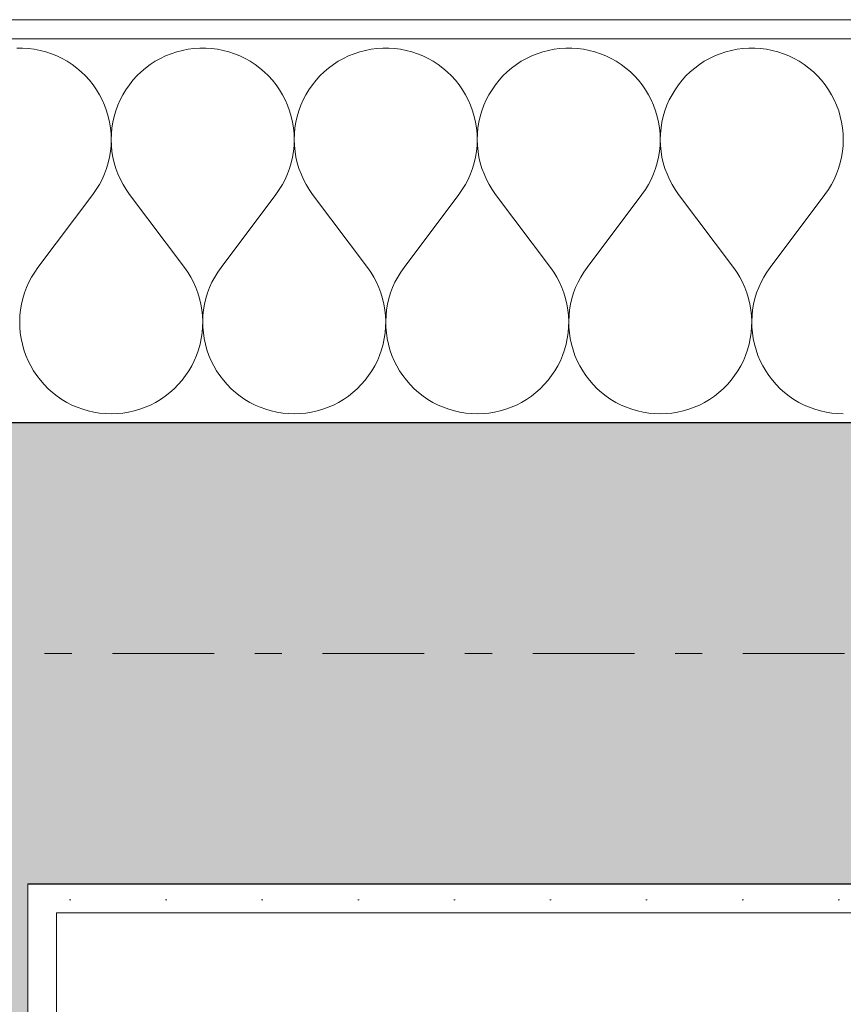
# Model space of a CAD drawing. Extents: x 100 to 2982, y 37 to 2050.
# Tile 116 of 135: x 1536 to 1579, y 1771 to 1823. Entities that reach past the tile are written whole.
import ezdxf
from ezdxf.xclip import XClip

# ---------------------------------------------------------------- set-up
doc = ezdxf.new("R2010")
doc.units = 0
doc.header["$MEASUREMENT"] = 0
doc.header["$XCLIPFRAME"] = 0
doc.linetypes.add('Przerywana podwójnie', pattern=[54.680554, 26.458333, -10.583333, 7.055556, -10.583333])
for name, color, linetype in [('410-K Osie', 7, 'Continuous'), ('420-K Ściany', 7, 'Continuous'), ('820-G Rysunki Obrazki', 7, 'Continuous')]:
    doc.layers.add(name, color=color, linetype=linetype)
pattern_1 = [(0, (-18316.349, -206.5255), (0, 8.660254), [0, -5]), (0, (-18313.849, -202.195), (0, 8.660254), [0, -5])]

# ---------------------------------------------------------------- blocks, each defined once
blk = doc.blocks.new('*X24')
at = {"layer": '420-K Ściany', "color": 174, "linetype": 'Continuous', "lineweight": 5, "ltscale": 0.2}
for p, q in [((1536.185, 1821.03), (1535.879, 1821.03)), ((1536.49, 1821.011), (1536.185, 1821.03)), ((1536.793, 1820.972), (1536.49, 1821.011)), ((1537.093, 1820.913), (1536.793, 1820.972)), ((1537.388, 1820.835), (1537.093, 1820.913)), ((1537.678, 1820.739), (1537.388, 1820.835)), ((1537.962, 1820.624), (1537.678, 1820.739)), ((1543.91, 1820.739), (1543.626, 1820.624)), ((1544.2, 1820.835), (1543.91, 1820.739)), ((1544.495, 1820.913), (1544.2, 1820.835)), ((1544.795, 1820.972), (1544.495, 1820.913)), ((1545.098, 1821.011), (1544.795, 1820.972)), ((1545.403, 1821.03), (1545.098, 1821.011)), ((1545.709, 1821.03), (1545.403, 1821.03)), ((1546.014, 1821.011), (1545.709, 1821.03)), ((1546.317, 1820.972), (1546.014, 1821.011)), ((1546.617, 1820.913), (1546.317, 1820.972)), ((1546.912, 1820.835), (1546.617, 1820.913)), ((1547.202, 1820.739), (1546.912, 1820.835)), ((1547.485, 1820.624), (1547.202, 1820.739)), ((1553.433, 1820.739), (1553.15, 1820.624)), ((1553.723, 1820.835), (1553.433, 1820.739)), ((1554.019, 1820.913), (1553.723, 1820.835)), ((1554.319, 1820.972), (1554.019, 1820.913)), ((1554.622, 1821.011), (1554.319, 1820.972)), ((1554.927, 1821.03), (1554.622, 1821.011)), ((1555.233, 1821.03), (1554.927, 1821.03)), ((1555.537, 1821.011), (1555.233, 1821.03)), ((1555.841, 1820.972), (1555.537, 1821.011)), ((1556.14, 1820.913), (1555.841, 1820.972)), ((1556.436, 1820.835), (1556.14, 1820.913)), ((1556.726, 1820.739), (1556.436, 1820.835)), ((1557.009, 1820.624), (1556.726, 1820.739)), ((1562.957, 1820.739), (1562.674, 1820.624)), ((1563.247, 1820.835), (1562.957, 1820.739)), ((1563.543, 1820.913), (1563.247, 1820.835)), ((1563.843, 1820.972), (1563.543, 1820.913)), ((1564.146, 1821.011), (1563.843, 1820.972)), ((1564.451, 1821.03), (1564.146, 1821.011)), ((1564.756, 1821.03), (1564.451, 1821.03)), ((1565.061, 1821.011), (1564.756, 1821.03)), ((1565.364, 1820.972), (1565.061, 1821.011)), ((1565.664, 1820.913), (1565.364, 1820.972)), ((1565.96, 1820.835), (1565.664, 1820.913)), ((1566.25, 1820.739), (1565.96, 1820.835)), ((1566.533, 1820.624), (1566.25, 1820.739)), ((1572.481, 1820.739), (1572.198, 1820.624)), ((1572.771, 1820.835), (1572.481, 1820.739)), ((1573.067, 1820.913), (1572.771, 1820.835)), ((1573.367, 1820.972), (1573.067, 1820.913)), ((1573.67, 1821.011), (1573.367, 1820.972)), ((1573.975, 1821.03), (1573.67, 1821.011)), ((1574.28, 1821.03), (1573.975, 1821.03)), ((1574.585, 1821.011), (1574.28, 1821.03)), ((1574.888, 1820.972), (1574.585, 1821.011)), ((1575.188, 1820.913), (1574.888, 1820.972)), ((1575.484, 1820.835), (1575.188, 1820.913)), ((1575.774, 1820.739), (1575.484, 1820.835)), ((1576.057, 1820.624), (1575.774, 1820.739)), ((1538.237, 1820.492), (1537.962, 1820.624)), ((1538.503, 1820.341), (1538.237, 1820.492)), ((1538.759, 1820.175), (1538.503, 1820.341)), ((1539.004, 1819.992), (1538.759, 1820.175)), ((1542.829, 1820.175), (1542.584, 1819.992)), ((1543.085, 1820.341), (1542.829, 1820.175)), ((1543.351, 1820.492), (1543.085, 1820.341)), ((1543.626, 1820.624), (1543.351, 1820.492)), ((1547.761, 1820.492), (1547.485, 1820.624)), ((1548.027, 1820.341), (1547.761, 1820.492)), ((1548.283, 1820.175), (1548.027, 1820.341)), ((1548.528, 1819.992), (1548.283, 1820.175)), ((1552.353, 1820.175), (1552.108, 1819.992)), ((1552.609, 1820.341), (1552.353, 1820.175)), ((1552.875, 1820.492), (1552.609, 1820.341)), ((1553.15, 1820.624), (1552.875, 1820.492)), ((1557.284, 1820.492), (1557.009, 1820.624)), ((1557.551, 1820.341), (1557.284, 1820.492)), ((1557.807, 1820.175), (1557.551, 1820.341)), ((1558.051, 1819.992), (1557.807, 1820.175)), ((1561.877, 1820.175), (1561.632, 1819.992)), ((1562.133, 1820.341), (1561.877, 1820.175)), ((1562.399, 1820.492), (1562.133, 1820.341)), ((1562.674, 1820.624), (1562.399, 1820.492)), ((1566.808, 1820.492), (1566.533, 1820.624)), ((1567.074, 1820.341), (1566.808, 1820.492)), ((1567.33, 1820.175), (1567.074, 1820.341)), ((1567.575, 1819.992), (1567.33, 1820.175)), ((1571.4, 1820.175), (1571.156, 1819.992)), ((1571.656, 1820.341), (1571.4, 1820.175)), ((1571.923, 1820.492), (1571.656, 1820.341)), ((1572.198, 1820.624), (1571.923, 1820.492)), ((1576.332, 1820.492), (1576.057, 1820.624)), ((1576.598, 1820.341), (1576.332, 1820.492)), ((1576.854, 1820.175), (1576.598, 1820.341)), ((1577.099, 1819.992), (1576.854, 1820.175)), ((1539.236, 1819.793), (1539.004, 1819.992)), ((1539.456, 1819.581), (1539.236, 1819.793)), ((1542.352, 1819.793), (1542.132, 1819.581)), ((1542.584, 1819.992), (1542.352, 1819.793)), ((1548.76, 1819.793), (1548.528, 1819.992)), ((1548.979, 1819.581), (1548.76, 1819.793)), ((1551.876, 1819.793), (1551.656, 1819.581)), ((1552.108, 1819.992), (1551.876, 1819.793)), ((1558.284, 1819.793), (1558.051, 1819.992)), ((1558.503, 1819.581), (1558.284, 1819.793)), ((1561.399, 1819.793), (1561.18, 1819.581)), ((1561.632, 1819.992), (1561.399, 1819.793)), ((1567.808, 1819.793), (1567.575, 1819.992)), ((1568.027, 1819.581), (1567.808, 1819.793)), ((1570.923, 1819.793), (1570.704, 1819.581)), ((1571.156, 1819.992), (1570.923, 1819.793)), ((1577.332, 1819.793), (1577.099, 1819.992)), ((1577.551, 1819.581), (1577.332, 1819.793)), ((1539.661, 1819.354), (1539.456, 1819.581)), ((1539.851, 1819.115), (1539.661, 1819.354)), ((1541.927, 1819.354), (1541.737, 1819.115)), ((1542.132, 1819.581), (1541.927, 1819.354)), ((1549.185, 1819.354), (1548.979, 1819.581)), ((1549.375, 1819.115), (1549.185, 1819.354)), ((1551.451, 1819.354), (1551.261, 1819.115)), ((1551.656, 1819.581), (1551.451, 1819.354)), ((1558.708, 1819.354), (1558.503, 1819.581)), ((1558.899, 1819.115), (1558.708, 1819.354)), ((1560.975, 1819.354), (1560.784, 1819.115)), ((1561.18, 1819.581), (1560.975, 1819.354)), ((1568.232, 1819.354), (1568.027, 1819.581)), ((1568.423, 1819.115), (1568.232, 1819.354)), ((1570.499, 1819.354), (1570.308, 1819.115)), ((1570.704, 1819.581), (1570.499, 1819.354)), ((1577.756, 1819.354), (1577.551, 1819.581)), ((1577.946, 1819.115), (1577.756, 1819.354)), ((1540.026, 1818.864), (1539.851, 1819.115)), ((1540.184, 1818.603), (1540.026, 1818.864)), ((1541.562, 1818.864), (1541.404, 1818.603)), ((1541.737, 1819.115), (1541.562, 1818.864)), ((1549.55, 1818.864), (1549.375, 1819.115)), ((1549.708, 1818.603), (1549.55, 1818.864)), ((1551.086, 1818.864), (1550.928, 1818.603)), ((1551.261, 1819.115), (1551.086, 1818.864)), ((1559.073, 1818.864), (1558.899, 1819.115)), ((1559.231, 1818.603), (1559.073, 1818.864)), ((1560.61, 1818.864), (1560.452, 1818.603)), ((1560.784, 1819.115), (1560.61, 1818.864)), ((1568.597, 1818.864), (1568.423, 1819.115)), ((1568.755, 1818.603), (1568.597, 1818.864)), ((1570.134, 1818.864), (1569.976, 1818.603)), ((1570.308, 1819.115), (1570.134, 1818.864)), ((1578.121, 1818.864), (1577.946, 1819.115)), ((1578.279, 1818.603), (1578.121, 1818.864)), ((1540.325, 1818.332), (1540.184, 1818.603)), ((1540.448, 1818.052), (1540.325, 1818.332)), ((1541.263, 1818.332), (1541.14, 1818.052)), ((1541.404, 1818.603), (1541.263, 1818.332)), ((1549.849, 1818.332), (1549.708, 1818.603)), ((1549.972, 1818.052), (1549.849, 1818.332)), ((1550.787, 1818.332), (1550.664, 1818.052)), ((1550.928, 1818.603), (1550.787, 1818.332)), ((1559.373, 1818.332), (1559.231, 1818.603)), ((1559.496, 1818.052), (1559.373, 1818.332)), ((1560.311, 1818.332), (1560.187, 1818.052)), ((1560.452, 1818.603), (1560.311, 1818.332)), ((1568.896, 1818.332), (1568.755, 1818.603)), ((1569.02, 1818.052), (1568.896, 1818.332)), ((1569.835, 1818.332), (1569.711, 1818.052)), ((1569.976, 1818.603), (1569.835, 1818.332)), ((1578.42, 1818.332), (1578.279, 1818.603)), ((1578.543, 1818.052), (1578.42, 1818.332)), ((1540.553, 1817.765), (1540.448, 1818.052)), ((1540.64, 1817.472), (1540.553, 1817.765)), ((1541.035, 1817.765), (1540.948, 1817.472)), ((1541.14, 1818.052), (1541.035, 1817.765)), ((1550.077, 1817.765), (1549.972, 1818.052)), ((1550.164, 1817.472), (1550.077, 1817.765)), ((1550.558, 1817.765), (1550.472, 1817.472)), ((1550.664, 1818.052), (1550.558, 1817.765)), ((1559.601, 1817.765), (1559.496, 1818.052)), ((1559.688, 1817.472), (1559.601, 1817.765)), ((1560.082, 1817.765), (1559.996, 1817.472)), ((1560.187, 1818.052), (1560.082, 1817.765)), ((1569.125, 1817.765), (1569.02, 1818.052)), ((1569.211, 1817.472), (1569.125, 1817.765)), ((1569.606, 1817.765), (1569.519, 1817.472)), ((1569.711, 1818.052), (1569.606, 1817.765)), ((1578.649, 1817.765), (1578.543, 1818.052)), ((1578.735, 1817.472), (1578.649, 1817.765)), ((1540.708, 1817.174), (1540.64, 1817.472)), ((1540.756, 1816.872), (1540.708, 1817.174)), ((1540.88, 1817.174), (1540.832, 1816.872)), ((1540.948, 1817.472), (1540.88, 1817.174)), ((1550.231, 1817.174), (1550.164, 1817.472)), ((1550.28, 1816.872), (1550.231, 1817.174)), ((1550.404, 1817.174), (1550.356, 1816.872)), ((1550.472, 1817.472), (1550.404, 1817.174)), ((1559.755, 1817.174), (1559.688, 1817.472)), ((1559.803, 1816.872), (1559.755, 1817.174)), ((1559.928, 1817.174), (1559.88, 1816.872)), ((1559.996, 1817.472), (1559.928, 1817.174)), ((1569.279, 1817.174), (1569.211, 1817.472)), ((1569.327, 1816.872), (1569.279, 1817.174)), ((1569.452, 1817.174), (1569.404, 1816.872)), ((1569.519, 1817.472), (1569.452, 1817.174)), ((1578.803, 1817.174), (1578.735, 1817.472)), ((1578.851, 1816.872), (1578.803, 1817.174)), ((1540.785, 1816.568), (1540.756, 1816.872)), ((1540.794, 1816.263), (1540.785, 1816.568)), ((1540.803, 1816.568), (1540.794, 1816.263)), ((1540.832, 1816.872), (1540.803, 1816.568)), ((1550.309, 1816.568), (1550.28, 1816.872)), ((1550.318, 1816.263), (1550.309, 1816.568)), ((1550.327, 1816.568), (1550.318, 1816.263)), ((1550.356, 1816.872), (1550.327, 1816.568)), ((1559.832, 1816.568), (1559.803, 1816.872)), ((1559.842, 1816.263), (1559.832, 1816.568)), ((1559.851, 1816.568), (1559.842, 1816.263)), ((1559.88, 1816.872), (1559.851, 1816.568)), ((1569.356, 1816.568), (1569.327, 1816.872)), ((1569.365, 1816.263), (1569.356, 1816.568)), ((1569.375, 1816.568), (1569.365, 1816.263)), ((1569.404, 1816.872), (1569.375, 1816.568)), ((1578.88, 1816.568), (1578.851, 1816.872)), ((1578.889, 1816.263), (1578.88, 1816.568)), ((1540.784, 1815.957), (1540.794, 1816.263)), ((1540.794, 1816.263), (1540.804, 1815.957)), ((1550.307, 1815.957), (1550.318, 1816.263)), ((1550.318, 1816.263), (1550.328, 1815.957)), ((1559.831, 1815.957), (1559.842, 1816.263)), ((1559.842, 1816.263), (1559.852, 1815.957)), ((1569.355, 1815.957), (1569.365, 1816.263)), ((1569.365, 1816.263), (1569.376, 1815.957)), ((1578.879, 1815.957), (1578.889, 1816.263)), ((1540.704, 1815.352), (1540.754, 1815.653)), ((1540.754, 1815.653), (1540.784, 1815.957)), ((1540.804, 1815.957), (1540.834, 1815.653)), ((1540.834, 1815.653), (1540.884, 1815.352)), ((1550.228, 1815.352), (1550.278, 1815.653)), ((1550.278, 1815.653), (1550.307, 1815.957)), ((1550.328, 1815.957), (1550.358, 1815.653)), ((1550.358, 1815.653), (1550.407, 1815.352)), ((1559.752, 1815.352), (1559.801, 1815.653)), ((1559.801, 1815.653), (1559.831, 1815.957)), ((1559.852, 1815.957), (1559.882, 1815.653)), ((1559.882, 1815.653), (1559.931, 1815.352)), ((1569.276, 1815.352), (1569.325, 1815.653)), ((1569.325, 1815.653), (1569.355, 1815.957)), ((1569.376, 1815.957), (1569.406, 1815.653)), ((1569.406, 1815.653), (1569.455, 1815.352)), ((1578.8, 1815.352), (1578.849, 1815.653)), ((1578.849, 1815.653), (1578.879, 1815.957)), ((1540.548, 1814.761), (1540.636, 1815.054)), ((1540.636, 1815.054), (1540.704, 1815.352)), ((1540.884, 1815.352), (1540.952, 1815.054)), ((1540.952, 1815.054), (1541.04, 1814.761)), ((1550.072, 1814.761), (1550.16, 1815.054)), ((1550.16, 1815.054), (1550.228, 1815.352)), ((1550.407, 1815.352), (1550.476, 1815.054)), ((1550.476, 1815.054), (1550.563, 1814.761)), ((1559.596, 1814.761), (1559.684, 1815.054)), ((1559.684, 1815.054), (1559.752, 1815.352)), ((1559.931, 1815.352), (1560, 1815.054)), ((1560, 1815.054), (1560.087, 1814.761)), ((1569.12, 1814.761), (1569.207, 1815.054)), ((1569.207, 1815.054), (1569.276, 1815.352)), ((1569.455, 1815.352), (1569.524, 1815.054)), ((1569.524, 1815.054), (1569.611, 1814.761)), ((1578.644, 1814.761), (1578.731, 1815.054)), ((1578.731, 1815.054), (1578.8, 1815.352)), ((1540.442, 1814.475), (1540.548, 1814.761)), ((1541.04, 1814.761), (1541.146, 1814.475)), ((1549.966, 1814.475), (1550.072, 1814.761)), ((1550.563, 1814.761), (1550.67, 1814.475)), ((1559.49, 1814.475), (1559.596, 1814.761)), ((1560.087, 1814.761), (1560.193, 1814.475)), ((1569.014, 1814.475), (1569.12, 1814.761)), ((1569.611, 1814.761), (1569.717, 1814.475)), ((1578.537, 1814.475), (1578.644, 1814.761)), ((1540.176, 1813.925), (1540.318, 1814.195)), ((1540.318, 1814.195), (1540.442, 1814.475)), ((1541.146, 1814.475), (1541.27, 1814.195)), ((1541.27, 1814.195), (1541.412, 1813.925)), ((1549.7, 1813.925), (1549.842, 1814.195)), ((1549.842, 1814.195), (1549.966, 1814.475)), ((1550.67, 1814.475), (1550.794, 1814.195)), ((1550.794, 1814.195), (1550.936, 1813.925)), ((1559.224, 1813.925), (1559.366, 1814.195)), ((1559.366, 1814.195), (1559.49, 1814.475)), ((1560.193, 1814.475), (1560.318, 1814.195)), ((1560.318, 1814.195), (1560.46, 1813.925)), ((1568.747, 1813.925), (1568.889, 1814.195)), ((1568.889, 1814.195), (1569.014, 1814.475)), ((1569.717, 1814.475), (1569.841, 1814.195)), ((1569.841, 1814.195), (1569.983, 1813.925)), ((1578.271, 1813.925), (1578.413, 1814.195)), ((1578.413, 1814.195), (1578.537, 1814.475)), ((1539.842, 1813.414), (1540.017, 1813.664)), ((1540.017, 1813.664), (1540.176, 1813.925)), ((1541.412, 1813.925), (1541.571, 1813.664)), ((1541.571, 1813.664), (1541.746, 1813.414)), ((1549.365, 1813.414), (1549.541, 1813.664)), ((1549.541, 1813.664), (1549.7, 1813.925)), ((1550.936, 1813.925), (1551.095, 1813.664)), ((1551.095, 1813.664), (1551.27, 1813.414)), ((1558.889, 1813.414), (1559.065, 1813.664)), ((1559.065, 1813.664), (1559.224, 1813.925)), ((1560.46, 1813.925), (1560.619, 1813.664)), ((1560.619, 1813.664), (1560.794, 1813.414)), ((1568.413, 1813.414), (1568.588, 1813.664)), ((1568.588, 1813.664), (1568.747, 1813.925)), ((1569.983, 1813.925), (1570.142, 1813.664)), ((1570.142, 1813.664), (1570.318, 1813.414)), ((1577.937, 1813.414), (1578.112, 1813.664)), ((1578.112, 1813.664), (1578.271, 1813.925)), ((1539.842, 1813.414), (1536.984, 1809.604)), ((1541.746, 1813.414), (1544.604, 1809.604)), ((1549.365, 1813.414), (1546.508, 1809.604)), ((1551.27, 1813.414), (1554.127, 1809.604)), ((1558.889, 1813.414), (1556.032, 1809.604)), ((1560.794, 1813.414), (1563.651, 1809.604)), ((1568.413, 1813.414), (1565.556, 1809.604)), ((1570.318, 1813.414), (1573.175, 1809.604)), ((1577.937, 1813.414), (1575.08, 1809.604)), ((1536.984, 1809.604), (1536.811, 1809.358)), ((1544.777, 1809.358), (1544.604, 1809.604)), ((1546.508, 1809.604), (1546.335, 1809.358)), ((1554.3, 1809.358), (1554.127, 1809.604)), ((1556.032, 1809.604), (1555.859, 1809.358)), ((1563.824, 1809.358), (1563.651, 1809.604)), ((1565.556, 1809.604), (1565.383, 1809.358)), ((1573.348, 1809.358), (1573.175, 1809.604)), ((1575.08, 1809.604), (1574.907, 1809.358)), ((1536.654, 1809.101), (1536.514, 1808.834)), ((1536.811, 1809.358), (1536.654, 1809.101)), ((1544.934, 1809.101), (1544.777, 1809.358)), ((1545.074, 1808.834), (1544.934, 1809.101)), ((1546.178, 1809.101), (1546.038, 1808.834)), ((1546.335, 1809.358), (1546.178, 1809.101)), ((1554.457, 1809.101), (1554.3, 1809.358)), ((1554.598, 1808.834), (1554.457, 1809.101)), ((1555.702, 1809.101), (1555.561, 1808.834)), ((1555.859, 1809.358), (1555.702, 1809.101)), ((1563.981, 1809.101), (1563.824, 1809.358)), ((1564.122, 1808.834), (1563.981, 1809.101)), ((1565.226, 1809.101), (1565.085, 1808.834)), ((1565.383, 1809.358), (1565.226, 1809.101)), ((1573.505, 1809.101), (1573.348, 1809.358)), ((1573.646, 1808.834), (1573.505, 1809.101)), ((1574.75, 1809.101), (1574.609, 1808.834)), ((1574.907, 1809.358), (1574.75, 1809.101)), ((1536.39, 1808.559), (1536.285, 1808.277)), ((1536.514, 1808.834), (1536.39, 1808.559)), ((1545.198, 1808.559), (1545.074, 1808.834)), ((1545.303, 1808.277), (1545.198, 1808.559)), ((1545.914, 1808.559), (1545.808, 1808.277)), ((1546.038, 1808.834), (1545.914, 1808.559)), ((1554.721, 1808.559), (1554.598, 1808.834)), ((1554.827, 1808.277), (1554.721, 1808.559)), ((1555.438, 1808.559), (1555.332, 1808.277)), ((1555.561, 1808.834), (1555.438, 1808.559)), ((1564.245, 1808.559), (1564.122, 1808.834)), ((1564.351, 1808.277), (1564.245, 1808.559)), ((1564.962, 1808.559), (1564.856, 1808.277)), ((1565.085, 1808.834), (1564.962, 1808.559)), ((1573.769, 1808.559), (1573.646, 1808.834)), ((1573.875, 1808.277), (1573.769, 1808.559)), ((1574.486, 1808.559), (1574.38, 1808.277)), ((1574.609, 1808.834), (1574.486, 1808.559)), ((1536.197, 1807.989), (1536.128, 1807.696)), ((1536.285, 1808.277), (1536.197, 1807.989)), ((1545.391, 1807.989), (1545.303, 1808.277)), ((1545.46, 1807.696), (1545.391, 1807.989)), ((1545.721, 1807.989), (1545.651, 1807.696)), ((1545.808, 1808.277), (1545.721, 1807.989)), ((1554.915, 1807.989), (1554.827, 1808.277)), ((1554.984, 1807.696), (1554.915, 1807.989)), ((1555.245, 1807.989), (1555.175, 1807.696)), ((1555.332, 1808.277), (1555.245, 1807.989)), ((1564.439, 1807.989), (1564.351, 1808.277)), ((1564.508, 1807.696), (1564.439, 1807.989)), ((1564.768, 1807.989), (1564.699, 1807.696)), ((1564.856, 1808.277), (1564.768, 1807.989)), ((1573.962, 1807.989), (1573.875, 1808.277)), ((1574.032, 1807.696), (1573.962, 1807.989)), ((1574.292, 1807.989), (1574.223, 1807.696)), ((1574.38, 1808.277), (1574.292, 1807.989)), ((1536.077, 1807.399), (1536.045, 1807.1)), ((1536.128, 1807.696), (1536.077, 1807.399)), ((1545.511, 1807.399), (1545.46, 1807.696)), ((1545.543, 1807.1), (1545.511, 1807.399)), ((1545.601, 1807.399), (1545.569, 1807.1)), ((1545.651, 1807.696), (1545.601, 1807.399)), ((1555.035, 1807.399), (1554.984, 1807.696)), ((1555.067, 1807.1), (1555.035, 1807.399)), ((1555.125, 1807.399), (1555.093, 1807.1)), ((1555.175, 1807.696), (1555.125, 1807.399)), ((1564.559, 1807.399), (1564.508, 1807.696)), ((1564.59, 1807.1), (1564.559, 1807.399)), ((1564.648, 1807.399), (1564.617, 1807.1)), ((1564.699, 1807.696), (1564.648, 1807.399)), ((1574.082, 1807.399), (1574.032, 1807.696)), ((1574.114, 1807.1), (1574.082, 1807.399)), ((1574.172, 1807.399), (1574.14, 1807.1)), ((1574.223, 1807.696), (1574.172, 1807.399)), ((1536.045, 1807.1), (1536.032, 1806.799)), ((1545.556, 1806.799), (1545.543, 1807.1)), ((1545.569, 1807.1), (1545.556, 1806.799)), ((1555.079, 1806.799), (1555.067, 1807.1)), ((1555.093, 1807.1), (1555.08, 1806.799)), ((1564.603, 1806.799), (1564.59, 1807.1)), ((1564.617, 1807.1), (1564.604, 1806.799)), ((1574.127, 1806.799), (1574.114, 1807.1)), ((1574.14, 1807.1), (1574.128, 1806.799)), ((1536.032, 1806.799), (1536.039, 1806.497)), ((1536.039, 1806.497), (1536.064, 1806.197)), ((1545.524, 1806.197), (1545.549, 1806.497)), ((1545.549, 1806.497), (1545.556, 1806.799)), ((1545.556, 1806.799), (1545.562, 1806.497)), ((1545.562, 1806.497), (1545.588, 1806.197)), ((1555.048, 1806.197), (1555.073, 1806.497)), ((1555.073, 1806.497), (1555.079, 1806.799)), ((1555.08, 1806.799), (1555.086, 1806.497)), ((1555.086, 1806.497), (1555.112, 1806.197)), ((1564.572, 1806.197), (1564.597, 1806.497)), ((1564.597, 1806.497), (1564.603, 1806.799)), ((1564.604, 1806.799), (1564.61, 1806.497)), ((1564.61, 1806.497), (1564.635, 1806.197)), ((1574.096, 1806.197), (1574.121, 1806.497)), ((1574.121, 1806.497), (1574.127, 1806.799)), ((1574.128, 1806.799), (1574.134, 1806.497)), ((1574.134, 1806.497), (1574.159, 1806.197)), ((1536.064, 1806.197), (1536.108, 1805.899)), ((1536.108, 1805.899), (1536.171, 1805.605)), ((1545.417, 1805.605), (1545.48, 1805.899)), ((1545.48, 1805.899), (1545.524, 1806.197)), ((1545.588, 1806.197), (1545.632, 1805.899)), ((1545.632, 1805.899), (1545.695, 1805.605)), ((1554.941, 1805.605), (1555.004, 1805.899)), ((1555.004, 1805.899), (1555.048, 1806.197)), ((1555.112, 1806.197), (1555.156, 1805.899)), ((1555.156, 1805.899), (1555.219, 1805.605)), ((1564.465, 1805.605), (1564.527, 1805.899)), ((1564.527, 1805.899), (1564.572, 1806.197)), ((1564.635, 1806.197), (1564.68, 1805.899)), ((1564.68, 1805.899), (1564.743, 1805.605)), ((1573.988, 1805.605), (1574.051, 1805.899)), ((1574.051, 1805.899), (1574.096, 1806.197)), ((1574.159, 1806.197), (1574.203, 1805.899)), ((1574.203, 1805.899), (1574.266, 1805.605)), ((1536.171, 1805.605), (1536.253, 1805.315)), ((1536.253, 1805.315), (1536.352, 1805.031)), ((1545.236, 1805.031), (1545.335, 1805.315)), ((1545.335, 1805.315), (1545.417, 1805.605)), ((1545.695, 1805.605), (1545.776, 1805.315)), ((1545.776, 1805.315), (1545.876, 1805.031)), ((1554.76, 1805.031), (1554.859, 1805.315)), ((1554.859, 1805.315), (1554.941, 1805.605)), ((1555.219, 1805.605), (1555.3, 1805.315)), ((1555.3, 1805.315), (1555.4, 1805.031)), ((1564.283, 1805.031), (1564.383, 1805.315)), ((1564.383, 1805.315), (1564.465, 1805.605)), ((1564.743, 1805.605), (1564.824, 1805.315)), ((1564.824, 1805.315), (1564.924, 1805.031)), ((1573.807, 1805.031), (1573.907, 1805.315)), ((1573.907, 1805.315), (1573.988, 1805.605)), ((1574.266, 1805.605), (1574.348, 1805.315)), ((1574.348, 1805.315), (1574.447, 1805.031)), ((1536.352, 1805.031), (1536.47, 1804.753)), ((1545.118, 1804.753), (1545.236, 1805.031)), ((1545.876, 1805.031), (1545.993, 1804.753)), ((1554.642, 1804.753), (1554.76, 1805.031)), ((1555.4, 1805.031), (1555.517, 1804.753)), ((1564.166, 1804.753), (1564.283, 1805.031)), ((1564.924, 1805.031), (1565.041, 1804.753)), ((1573.69, 1804.753), (1573.807, 1805.031)), ((1574.447, 1805.031), (1574.565, 1804.753)), ((1536.47, 1804.753), (1536.604, 1804.484)), ((1536.604, 1804.484), (1536.756, 1804.223)), ((1544.832, 1804.223), (1544.984, 1804.484)), ((1544.984, 1804.484), (1545.118, 1804.753)), ((1545.993, 1804.753), (1546.128, 1804.484)), ((1546.128, 1804.484), (1546.28, 1804.223)), ((1554.356, 1804.223), (1554.508, 1804.484)), ((1554.508, 1804.484), (1554.642, 1804.753)), ((1555.517, 1804.753), (1555.652, 1804.484)), ((1555.652, 1804.484), (1555.803, 1804.223)), ((1563.88, 1804.223), (1564.031, 1804.484)), ((1564.031, 1804.484), (1564.166, 1804.753)), ((1565.041, 1804.753), (1565.176, 1804.484)), ((1565.176, 1804.484), (1565.327, 1804.223)), ((1573.404, 1804.223), (1573.555, 1804.484)), ((1573.555, 1804.484), (1573.69, 1804.753)), ((1574.565, 1804.753), (1574.7, 1804.484)), ((1574.7, 1804.484), (1574.851, 1804.223)), ((1536.756, 1804.223), (1536.923, 1803.973)), ((1536.923, 1803.973), (1537.107, 1803.734)), ((1544.481, 1803.734), (1544.665, 1803.973)), ((1544.665, 1803.973), (1544.832, 1804.223)), ((1546.28, 1804.223), (1546.447, 1803.973)), ((1546.447, 1803.973), (1546.63, 1803.734)), ((1554.005, 1803.734), (1554.188, 1803.973)), ((1554.188, 1803.973), (1554.356, 1804.223)), ((1555.803, 1804.223), (1555.971, 1803.973)), ((1555.971, 1803.973), (1556.154, 1803.734)), ((1563.529, 1803.734), (1563.712, 1803.973)), ((1563.712, 1803.973), (1563.88, 1804.223)), ((1565.327, 1804.223), (1565.495, 1803.973)), ((1565.495, 1803.973), (1565.678, 1803.734)), ((1573.053, 1803.734), (1573.236, 1803.973)), ((1573.236, 1803.973), (1573.404, 1804.223)), ((1574.851, 1804.223), (1575.019, 1803.973)), ((1575.019, 1803.973), (1575.202, 1803.734)), ((1537.107, 1803.734), (1537.304, 1803.507)), ((1537.304, 1803.507), (1537.516, 1803.293)), ((1537.516, 1803.293), (1537.741, 1803.092)), ((1543.847, 1803.092), (1544.072, 1803.293)), ((1544.072, 1803.293), (1544.284, 1803.507)), ((1544.284, 1803.507), (1544.481, 1803.734)), ((1546.63, 1803.734), (1546.828, 1803.507)), ((1546.828, 1803.507), (1547.04, 1803.293)), ((1547.04, 1803.293), (1547.265, 1803.092)), ((1553.371, 1803.092), (1553.596, 1803.293)), ((1553.596, 1803.293), (1553.807, 1803.507)), ((1553.807, 1803.507), (1554.005, 1803.734)), ((1556.154, 1803.734), (1556.352, 1803.507)), ((1556.352, 1803.507), (1556.564, 1803.293)), ((1556.564, 1803.293), (1556.789, 1803.092)), ((1562.894, 1803.092), (1563.119, 1803.293)), ((1563.119, 1803.293), (1563.331, 1803.507)), ((1563.331, 1803.507), (1563.529, 1803.734)), ((1565.678, 1803.734), (1565.876, 1803.507)), ((1565.876, 1803.507), (1566.088, 1803.293)), ((1566.088, 1803.293), (1566.313, 1803.092)), ((1572.418, 1803.092), (1572.643, 1803.293)), ((1572.643, 1803.293), (1572.855, 1803.507)), ((1572.855, 1803.507), (1573.053, 1803.734)), ((1575.202, 1803.734), (1575.4, 1803.507)), ((1575.4, 1803.507), (1575.611, 1803.293)), ((1575.611, 1803.293), (1575.836, 1803.092)), ((1537.741, 1803.092), (1537.978, 1802.907)), ((1537.978, 1802.907), (1538.227, 1802.736)), ((1538.227, 1802.736), (1538.485, 1802.582)), ((1543.103, 1802.582), (1543.361, 1802.736)), ((1543.361, 1802.736), (1543.61, 1802.907)), ((1543.61, 1802.907), (1543.847, 1803.092)), ((1547.265, 1803.092), (1547.502, 1802.907)), ((1547.502, 1802.907), (1547.751, 1802.736)), ((1547.751, 1802.736), (1548.009, 1802.582)), ((1552.626, 1802.582), (1552.885, 1802.736)), ((1552.885, 1802.736), (1553.133, 1802.907)), ((1553.133, 1802.907), (1553.371, 1803.092)), ((1556.789, 1803.092), (1557.026, 1802.907)), ((1557.026, 1802.907), (1557.274, 1802.736)), ((1557.274, 1802.736), (1557.533, 1802.582)), ((1562.15, 1802.582), (1562.409, 1802.736)), ((1562.409, 1802.736), (1562.657, 1802.907)), ((1562.657, 1802.907), (1562.894, 1803.092)), ((1566.313, 1803.092), (1566.55, 1802.907)), ((1566.55, 1802.907), (1566.798, 1802.736)), ((1566.798, 1802.736), (1567.057, 1802.582)), ((1571.674, 1802.582), (1571.933, 1802.736)), ((1571.933, 1802.736), (1572.181, 1802.907)), ((1572.181, 1802.907), (1572.418, 1803.092)), ((1575.836, 1803.092), (1576.074, 1802.907)), ((1576.074, 1802.907), (1576.322, 1802.736)), ((1576.322, 1802.736), (1576.581, 1802.582)), ((1538.485, 1802.582), (1538.753, 1802.444)), ((1538.753, 1802.444), (1539.03, 1802.324)), ((1539.03, 1802.324), (1539.313, 1802.221)), ((1539.313, 1802.221), (1539.602, 1802.137)), ((1541.986, 1802.137), (1542.275, 1802.221)), ((1542.275, 1802.221), (1542.558, 1802.324)), ((1542.558, 1802.324), (1542.835, 1802.444)), ((1542.835, 1802.444), (1543.103, 1802.582)), ((1548.009, 1802.582), (1548.277, 1802.444)), ((1548.277, 1802.444), (1548.553, 1802.324)), ((1548.553, 1802.324), (1548.836, 1802.221)), ((1548.836, 1802.221), (1549.126, 1802.137)), ((1551.51, 1802.137), (1551.799, 1802.221)), ((1551.799, 1802.221), (1552.082, 1802.324)), ((1552.082, 1802.324), (1552.358, 1802.444)), ((1552.358, 1802.444), (1552.626, 1802.582)), ((1557.533, 1802.582), (1557.801, 1802.444)), ((1557.801, 1802.444), (1558.077, 1802.324)), ((1558.077, 1802.324), (1558.36, 1802.221)), ((1558.36, 1802.221), (1558.649, 1802.137)), ((1561.034, 1802.137), (1561.323, 1802.221)), ((1561.323, 1802.221), (1561.606, 1802.324)), ((1561.606, 1802.324), (1561.882, 1802.444)), ((1561.882, 1802.444), (1562.15, 1802.582)), ((1567.057, 1802.582), (1567.325, 1802.444)), ((1567.325, 1802.444), (1567.601, 1802.324)), ((1567.601, 1802.324), (1567.884, 1802.221)), ((1567.884, 1802.221), (1568.173, 1802.137)), ((1570.558, 1802.137), (1570.847, 1802.221)), ((1570.847, 1802.221), (1571.13, 1802.324)), ((1571.13, 1802.324), (1571.406, 1802.444)), ((1571.406, 1802.444), (1571.674, 1802.582)), ((1576.581, 1802.582), (1576.849, 1802.444)), ((1576.849, 1802.444), (1577.125, 1802.324)), ((1577.125, 1802.324), (1577.408, 1802.221)), ((1577.408, 1802.221), (1577.697, 1802.137)), ((1539.602, 1802.137), (1539.896, 1802.071)), ((1539.896, 1802.071), (1540.193, 1802.023)), ((1540.193, 1802.023), (1540.493, 1801.995)), ((1540.493, 1801.995), (1540.794, 1801.985)), ((1540.794, 1801.985), (1541.095, 1801.995)), ((1541.095, 1801.995), (1541.395, 1802.023)), ((1541.395, 1802.023), (1541.692, 1802.071)), ((1541.692, 1802.071), (1541.986, 1802.137)), ((1549.126, 1802.137), (1549.419, 1802.071)), ((1549.419, 1802.071), (1549.717, 1802.023)), ((1549.717, 1802.023), (1550.017, 1801.995)), ((1550.017, 1801.995), (1550.318, 1801.985)), ((1550.318, 1801.985), (1550.619, 1801.995)), ((1550.619, 1801.995), (1550.919, 1802.023)), ((1550.919, 1802.023), (1551.216, 1802.071)), ((1551.216, 1802.071), (1551.51, 1802.137)), ((1558.649, 1802.137), (1558.943, 1802.071)), ((1558.943, 1802.071), (1559.241, 1802.023)), ((1559.241, 1802.023), (1559.541, 1801.995)), ((1559.541, 1801.995), (1559.842, 1801.985)), ((1559.842, 1801.985), (1560.143, 1801.995)), ((1560.143, 1801.995), (1560.443, 1802.023)), ((1560.443, 1802.023), (1560.74, 1802.071)), ((1560.74, 1802.071), (1561.034, 1802.137)), ((1568.173, 1802.137), (1568.467, 1802.071)), ((1568.467, 1802.071), (1568.765, 1802.023)), ((1568.765, 1802.023), (1569.064, 1801.995)), ((1569.064, 1801.995), (1569.365, 1801.985)), ((1569.365, 1801.985), (1569.666, 1801.995)), ((1569.666, 1801.995), (1569.966, 1802.023)), ((1569.966, 1802.023), (1570.264, 1802.071)), ((1570.264, 1802.071), (1570.558, 1802.137)), ((1577.697, 1802.137), (1577.991, 1802.071)), ((1577.991, 1802.071), (1578.288, 1802.023)), ((1578.288, 1802.023), (1578.588, 1801.995)), ((1578.588, 1801.995), (1578.889, 1801.985))]:
    blk.add_line(p, q, dxfattribs=at)
blk = doc.blocks.new('Rysunek_1_1', base_point=(-18316.349, -206.526))
at = {"layer": '420-K Ściany', "linetype": 'Continuous', "lineweight": 5}
h = blk.add_hatch(dxfattribs=at)
h.set_pattern_fill('Tynk_0001', color=176, style=0, pattern_type=2)
h.set_pattern_definition(pattern_1)
h.paths.add_polyline_path([(1727.838, 1822.509), (1288.802, 1822.509), (1288.802, 1821.509), (1727.838, 1821.509)])
at = {"layer": '420-K Ściany', "linetype": 'Continuous', "lineweight": 13}
for points in [[(1524.455, 1777.509), (1536.455, 1777.509), (1536.455, 1801.509), (1524.455, 1801.509)], [(1536.455, 1777.509), (1710.838, 1777.509), (1710.838, 1801.509), (1536.455, 1801.509)], [(1524.455, 1776.009), (1536.455, 1776.009), (1536.455, 1777.509), (1524.455, 1777.509)], [(1524.455, 1776.009), (1524.455, 1548.509), (1536.455, 1548.509), (1536.455, 1776.009)]]:
    blk.add_hatch(color=62, dxfattribs=at).paths.add_polyline_path(points)
at = {"layer": '420-K Ściany', "linetype": 'Continuous', "lineweight": 5}
h = blk.add_hatch(dxfattribs=at)
h.set_pattern_fill('Tynk_0001', color=180, style=0, pattern_type=2)
h.set_pattern_definition(pattern_1)
h.paths.add_polyline_path([(1536.455, 1776.009), (1537.955, 1776.009), (1537.955, 1777.509), (1536.455, 1777.509)])
h = blk.add_hatch(dxfattribs=at)
h.set_pattern_fill('Tynk_0001', color=180, style=0, pattern_type=2)
h.set_pattern_definition(pattern_1)
h.paths.add_polyline_path([(1537.955, 1776.009), (1709.338, 1776.009), (1709.338, 1777.509), (1537.955, 1777.509)])
h = blk.add_hatch(dxfattribs=at)
h.set_pattern_fill('Tynk_0001', color=180, style=0, pattern_type=2)
h.set_pattern_definition(pattern_1)
h.paths.add_polyline_path([(1537.955, 1550.009), (1537.955, 1776.009), (1536.455, 1776.009), (1536.455, 1550.009)])
at = {"layer": '410-K Osie', "color": 4, "linetype": 'Przerywana podwójnie', "lineweight": 13, "ltscale": 0.2}
blk.add_line((589.417, 1789.509), (2255.561, 1789.509), dxfattribs=at)
blk.add_line((589.417, 1789.509), (2255.561, 1789.509), dxfattribs=at)
at = {"layer": '420-K Ściany', "color": 67, "linetype": 'Continuous', "lineweight": 13, "ltscale": 0.2}
for p, q in [((1727.838, 1821.509), (1288.802, 1821.509)), ((1536.455, 1776.009), (1536.455, 1777.509)), ((1536.455, 1776.009), (1536.455, 1777.509)), ((1536.455, 1550.009), (1536.455, 1776.009))]:
    blk.add_line(p, q, dxfattribs=at)
at = {"layer": '420-K Ściany', "color": 27, "linetype": 'Continuous', "lineweight": 25, "ltscale": 0.2}
for p, q in [((1536.455, 1801.509), (1524.455, 1801.509)), ((1710.838, 1801.509), (1536.455, 1801.509)), ((1536.455, 1777.509), (1710.838, 1777.509))]:
    blk.add_line(p, q, dxfattribs=at)
at = {"layer": '420-K Ściany', "color": 47, "linetype": 'Continuous', "lineweight": 15, "ltscale": 0.2, "flags": 128}
for points in [[(1727.838, 1822.509), (1288.802, 1822.509)], [(1537.955, 1776.009), (1709.338, 1776.009)], [(1537.955, 1550.009), (1537.955, 1776.009)]]:
    blk.add_lwpolyline(points, dxfattribs=at)
at = {"color": 65, "linetype": 'Continuous', "lineweight": 13, "ltscale": 0.2}
blk.add_blockref('*X24', (0, 0), dxfattribs=at)

msp = doc.modelspace()

# ---------------------------------------------------------------- block references
at = {"layer": '820-G Rysunki Obrazki', "color": 65, "linetype": 'Continuous', "lineweight": 13, "ltscale": 0.2}
ref = msp.add_blockref('Rysunek_1_1', (-18316.349, -206.526), dxfattribs=at)
XClip(ref).set_block_clipping_path([(244.527027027, 76.8014120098), (2570.9054054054, 2022.1162324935)])

doc.saveas('drawing.dxf')
